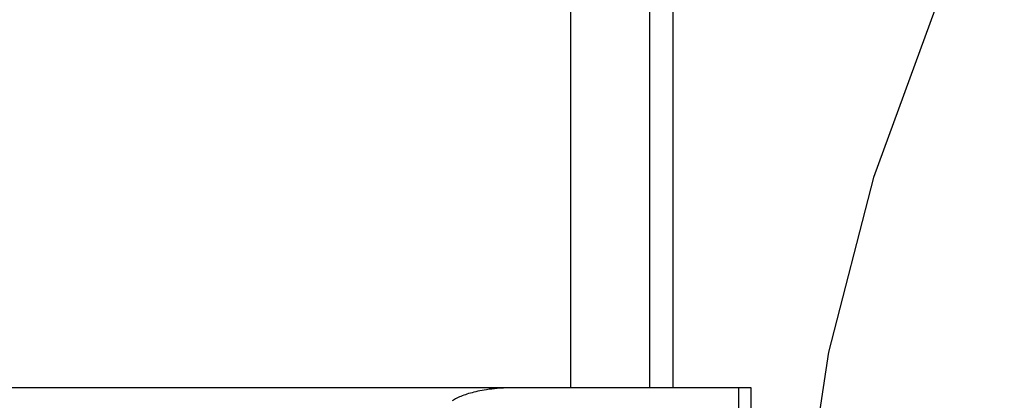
# Model space of a CAD drawing. Header units: inches. Extents: x 0 to 283, y 0 to 183.
# Tile 25 of 79: x 89.6232 to 89.7581, y 100.8241 to 100.8762. Entities that reach past the tile are written whole.
import ezdxf

# ---------------------------------------------------------------- set-up
doc = ezdxf.new("R2010")
doc.units = ezdxf.units.IN
doc.header["$LTSCALE"] = 15.583333
doc.header["$MEASUREMENT"] = 0
doc.linetypes.add('HIDDEN', pattern=[0.2, 0.1, -0.1])
doc.layers.add('DEFAULT_2', color=8, linetype='HIDDEN')

msp = doc.modelspace()

# ---------------------------------------------------------------- linework, layer by layer
at = {"layer": 'DEFAULT_2', "color": 8, "linetype": 'HIDDEN'}
for p, q in [((89.6987, 100.98203), (89.6987, 100.82578)), ((89.70951, 100.98203), (89.70951, 100.82578)), ((89.71271, 100.98203), (89.71271, 100.82578)), ((89.72346, 100.82578), (89.24603, 100.82578)), ((89.72175, 100.45078), (89.72175, 100.82578)), ((89.72346, 100.45078), (89.72346, 100.82578))]:
    msp.add_line(p, q, dxfattribs=at)
msp.add_lwpolyline([(89.69093, 100.82578), (89.69043, 100.82577), (89.68996, 100.82576), (89.68951, 100.82574), (89.68908, 100.82572), (89.68866, 100.82569), (89.68827, 100.82565), (89.6879, 100.82561), (89.68754, 100.82557), (89.6872, 100.82552), (89.68688, 100.82547), (89.68657, 100.82541), (89.68627, 100.82536), (89.68599, 100.8253), (89.68572, 100.82524), (89.68546, 100.82518), (89.68521, 100.82511), (89.68497, 100.82505), (89.68473, 100.82498), (89.68451, 100.82491), (89.68429, 100.82483), (89.68408, 100.82476), (89.68387, 100.82468), (89.68367, 100.8246), (89.68348, 100.82452), (89.6833, 100.82443), (89.68312, 100.82435), (89.68295, 100.82426), (89.68279, 100.82417), (89.68264, 100.82408), (89.68249, 100.82398)], dxfattribs=at)
msp.add_arc((89.97897, 100.78028), 0.25, 90, 270, dxfattribs=at)

doc.saveas('drawing.dxf')
